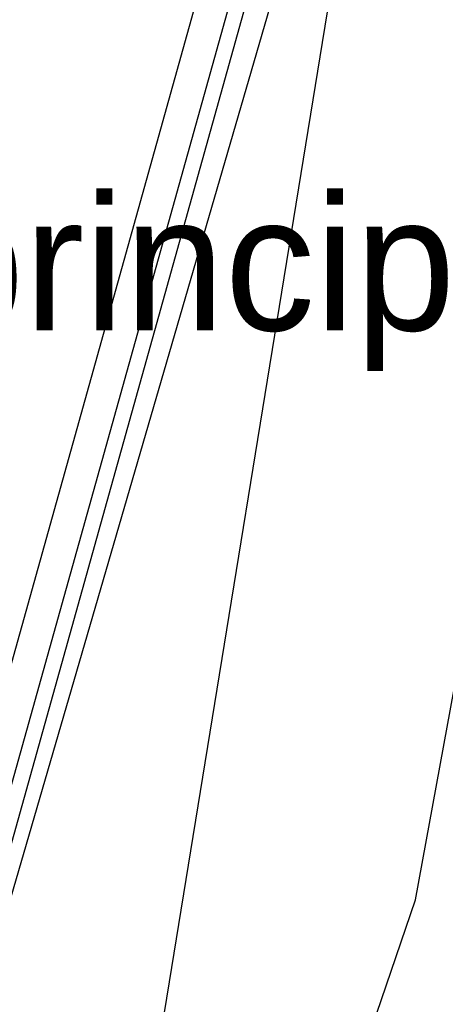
# Model space of a CAD drawing. Header units: feet. Extents: x -79 to 198, y -22 to 181.
# Tile 114 of 256: x 126.27 to 130.06, y 44.56 to 53.32. Entities that reach past the tile are written whole.
import ezdxf
from ezdxf.enums import TextEntityAlignment as Align

# ---------------------------------------------------------------- set-up
doc = ezdxf.new("R2010")
doc.units = ezdxf.units.FT
for name, color, linetype in [('A-AREA-UNIDAD', 30, 'CONTINUOUS'), ('A-LINEA', 7, 'CONTINUOUS'), ('A-NOMBRE-ESPACIO', 2, 'CONTINUOUS')]:
    doc.layers.add(name, color=color, linetype=linetype)

msp = doc.modelspace()

# ---------------------------------------------------------------- linework, layer by layer
at = {"layer": 'A-AREA-UNIDAD'}
msp.add_lwpolyline([(106.912, 44.2844), (118.752, 41.44), (119.808, 41.4044), (119.84, 40.32), (119.392, 38.56), (125.872, 37.0489), (126.032, 36.8), (128.192, 40.8), (129.792, 45.4933), (130.48, 49.2444), (130.64, 53.8844), (130.32, 57.0844), (129.28, 61.8489), (128.928, 64.9244), (128.992, 69.2444), (129.6, 72.8889), (128.8, 72.8889), (118.048, 75.4133), (118, 75.6444), (117.472, 75.7689), (116.24, 75.68), (104.08, 78.5244)], dxfattribs=at)
at = {"layer": 'A-LINEA'}
for p, q in [((122.0548, 31.6835), (129.9008, 59.776)), ((122.1691, 31.562), (130.0559, 59.8186)), ((122.1691, 31.562), (130.0559, 59.8186)), ((126.2767, 36.6218), (130.0559, 59.8186)), ((121.8188, 31.9189), (129.5777, 59.6941)), ((121.5643, 29.6064), (130.1983, 59.2834))]:
    msp.add_line(p, q, dxfattribs=at)

# ---------------------------------------------------------------- texts
at = {"layer": 'A-NOMBRE-ESPACIO'}
msp.add_text('Dorm. principal', height=1.2, dxfattribs=at).set_placement((126, 50.56), align=Align.CENTER)

doc.saveas('drawing.dxf')
